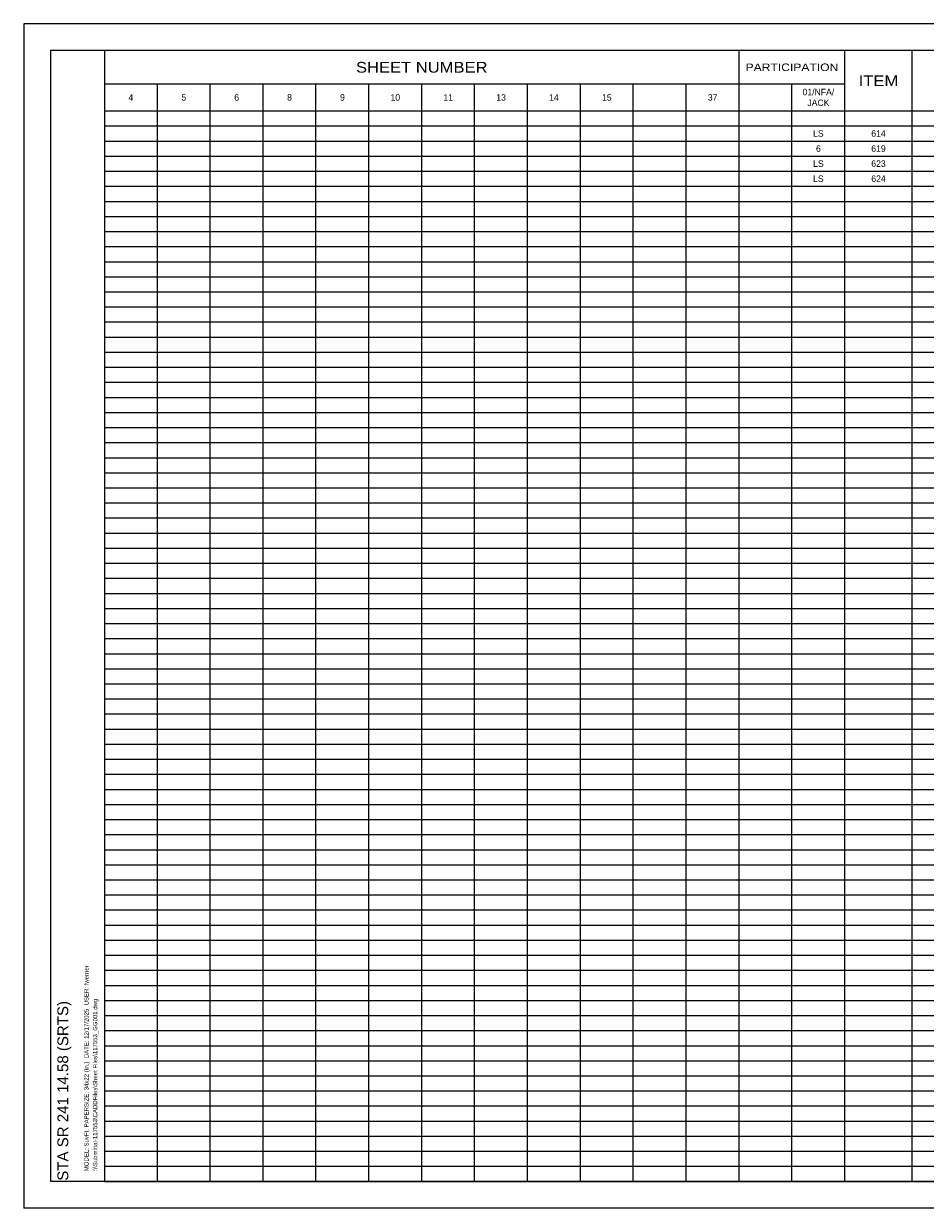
# Model space of a CAD drawing. Header units: feet. Extents: x 40.4 to 74.4, y 187.4 to 209.4.
# Tile 1 of 3: x 40.4 to 57.2, y 187.4 to 209.4. Entities that reach past the tile are written whole.
import ezdxf
from ezdxf.enums import TextEntityAlignment as Align

# ---------------------------------------------------------------- set-up
doc = ezdxf.new("R2010")
doc.units = ezdxf.units.FT
doc.header["$MEASUREMENT"] = 0
for name, color, linetype in [('DR_P_Text', 7, 'Continuous'), ('SH_Border', 7, 'Continuous'), ('SH_Data', 7, 'Continuous'), ('SH_Text', 7, 'Continuous')]:
    doc.layers.add(name, color=color, linetype=linetype)
doc.styles.add('Font 70-Sub Title', font='txt', dxfattribs={"width": 1.15, "height": 0.17})
doc.styles.add('Font 70-Title', font='txt', dxfattribs={"width": 1.15, "height": 0.2})
doc.styles.add('OHDOTSymbols', font='arial.ttf')
doc.styles.get("Standard").update_dxf_attribs({"font": 'arial.ttf'})
doc.styles.add('Straight-Normal', font='font30.shx', dxfattribs={"height": 0.1})

msp = doc.modelspace()

# ---------------------------------------------------------------- linework, layer by layer
at = {"layer": 'SH_Border'}
for p, q in [((74.442, 209.416), (40.442, 209.416)), ((40.442, 209.416), (40.442, 187.416)), ((73.942, 208.916), (40.942, 208.916)), ((40.942, 208.916), (40.942, 187.916)), ((41.942, 208.916), (41.942, 187.916)), ((73.942, 187.916), (40.942, 187.916)), ((74.442, 187.416), (40.442, 187.416))]:
    msp.add_line(p, q, dxfattribs=at)
at = {"layer": 'SH_Data', "color": 7, "linetype": 'Continuous'}
for p, q in [((53.728, 187.916), (53.728, 208.916)), ((55.692, 187.916), (55.692, 208.916)), ((56.942, 187.916), (56.942, 208.916)), ((41.942, 208.296), (55.692, 208.296)), ((42.924, 187.916), (42.924, 208.296)), ((43.906, 187.916), (43.906, 208.296)), ((44.888, 187.916), (44.888, 208.296)), ((45.87, 187.916), (45.87, 208.296)), ((46.853, 187.916), (46.853, 208.296)), ((47.835, 187.916), (47.835, 208.296)), ((48.817, 187.916), (48.817, 208.296)), ((49.799, 187.916), (49.799, 208.296)), ((50.781, 187.916), (50.781, 208.296)), ((51.763, 187.916), (51.763, 208.296)), ((52.745, 187.916), (52.745, 208.296)), ((54.71, 187.916), (54.71, 208.296)), ((41.942, 207.796), (72.442, 207.796)), ((41.942, 207.516), (72.442, 207.516)), ((41.942, 207.236), (72.442, 207.236)), ((41.942, 206.956), (72.442, 206.956)), ((41.942, 206.676), (72.442, 206.676)), ((41.942, 206.396), (72.442, 206.396)), ((41.942, 206.116), (72.442, 206.116)), ((41.942, 205.836), (72.442, 205.836)), ((41.942, 205.556), (72.442, 205.556)), ((41.942, 205.276), (72.442, 205.276)), ((41.942, 204.996), (72.442, 204.996)), ((41.942, 204.716), (72.442, 204.716)), ((41.942, 204.436), (72.442, 204.436)), ((41.942, 204.156), (72.442, 204.156)), ((41.942, 203.876), (72.442, 203.876)), ((41.942, 203.596), (72.442, 203.596)), ((41.942, 203.316), (72.442, 203.316)), ((41.942, 203.036), (72.442, 203.036)), ((41.942, 202.756), (72.442, 202.756)), ((41.942, 202.476), (72.442, 202.476)), ((41.942, 202.196), (72.442, 202.196)), ((41.942, 201.916), (72.442, 201.916)), ((41.942, 201.636), (72.442, 201.636)), ((41.942, 201.356), (72.442, 201.356)), ((41.942, 201.076), (72.442, 201.076)), ((41.942, 200.796), (72.442, 200.796)), ((41.942, 200.516), (72.442, 200.516)), ((41.942, 200.236), (72.442, 200.236)), ((41.942, 199.956), (72.442, 199.956)), ((41.942, 199.676), (72.442, 199.676)), ((41.942, 199.396), (72.442, 199.396)), ((41.942, 199.116), (72.442, 199.116)), ((41.942, 198.836), (72.442, 198.836)), ((41.942, 198.556), (72.442, 198.556)), ((41.942, 198.276), (72.442, 198.276)), ((41.942, 197.996), (72.442, 197.996)), ((41.942, 197.716), (72.442, 197.716)), ((41.942, 197.436), (72.442, 197.436)), ((41.942, 197.156), (72.442, 197.156)), ((41.942, 196.876), (72.442, 196.876)), ((41.942, 196.596), (72.442, 196.596)), ((41.942, 196.316), (72.442, 196.316)), ((41.942, 196.036), (72.442, 196.036)), ((41.942, 195.756), (72.442, 195.756)), ((41.942, 195.476), (72.442, 195.476)), ((41.942, 195.196), (72.442, 195.196)), ((41.942, 194.916), (72.442, 194.916)), ((41.942, 194.636), (72.442, 194.636)), ((41.942, 194.356), (72.442, 194.356)), ((41.942, 194.076), (72.442, 194.076)), ((41.942, 193.796), (72.442, 193.796)), ((41.942, 193.516), (72.442, 193.516)), ((41.942, 193.236), (72.442, 193.236)), ((41.942, 192.956), (72.442, 192.956)), ((41.942, 192.676), (72.442, 192.676)), ((41.942, 192.396), (72.442, 192.396)), ((41.942, 192.116), (72.442, 192.116)), ((41.942, 191.836), (72.442, 191.836)), ((41.942, 191.556), (72.442, 191.556)), ((41.942, 191.276), (72.442, 191.276)), ((41.942, 190.996), (72.442, 190.996)), ((41.942, 190.716), (72.442, 190.716)), ((41.942, 190.436), (72.442, 190.436)), ((41.942, 190.156), (72.442, 190.156)), ((41.942, 189.876), (72.442, 189.876)), ((41.942, 189.596), (72.442, 189.596)), ((41.942, 189.316), (72.442, 189.316)), ((41.942, 189.036), (72.442, 189.036)), ((41.942, 188.756), (72.442, 188.756)), ((41.942, 188.476), (72.442, 188.476)), ((41.942, 188.196), (72.442, 188.196)), ((41.942, 187.916), (72.442, 187.916))]:
    msp.add_line(p, q, dxfattribs=at)

# ---------------------------------------------------------------- texts
at = {"layer": 'DR_P_Text', "char_height": 0.12, "width": 2.45213, "attachment_point": 5, "style": 'Straight-Normal'}
for s, insert in [('4', (42.433, 208.046)), ('5', (43.415, 208.046)), ('6', (44.397, 208.046)), ('8', (45.379, 208.046)), ('9', (46.362, 208.046)), ('10', (47.344, 208.046)), ('11', (48.326, 208.046)), ('13', (49.308, 208.046)), ('14', (50.29, 208.046)), ('15', (51.272, 208.046)), ('37', (53.237, 208.046)), ('01/NFA/\\PJACK', (55.201, 208.046)), ('LS', (55.201, 207.376)), ('614', (56.317, 207.376)), ('6', (55.201, 207.096)), ('619', (56.317, 207.096)), ('LS', (55.201, 206.816)), ('623', (56.317, 206.816)), ('LS', (55.201, 206.536)), ('624', (56.317, 206.536))]:
    msp.add_mtext(s, dxfattribs=dict(at, insert=insert))
at = {"layer": 'SH_Data', "color": 7, "linetype": 'Continuous'}
for s, height, style, width, p in [('SHEET NUMBER', 0.2, 'Font 70-Title', 1.15, (47.835, 208.606)), ('PARTICIPATION', 0.14, 'Font 70-Sub Title', 1.2, (54.71, 208.606)), ('ITEM', 0.2, 'Font 70-Title', 1.15, (56.317, 208.356))]:
    msp.add_text(s, height=height, dxfattribs=dict(at, style=style, width=width)).set_placement(p, align=Align.MIDDLE_CENTER)
at = {"layer": 'SH_Data', "linetype": 'Continuous'}
for s, p in [('MODEL: SuvFt. PAPERSIZE: 34x22 (In.)  DATE: 12/17/2025  USER: fwerner', (41.647, 188.104)), (':\\\\Submittal-117553\\CADDFiles\\Sheet Files\\117553_GG001.dwg', (41.808, 188.104))]:
    msp.add_text(s, height=0.08, rotation=90, dxfattribs=at).set_placement(p)
at = {"layer": 'SH_Text', "linetype": 'Continuous', "style": 'OHDOTSymbols'}
msp.add_text('STA SR 241 14.58 (SRTS)', height=0.2, rotation=90, dxfattribs=at).set_placement((41.069, 189.597), align=Align.TOP_CENTER)

doc.saveas('drawing.dxf')
